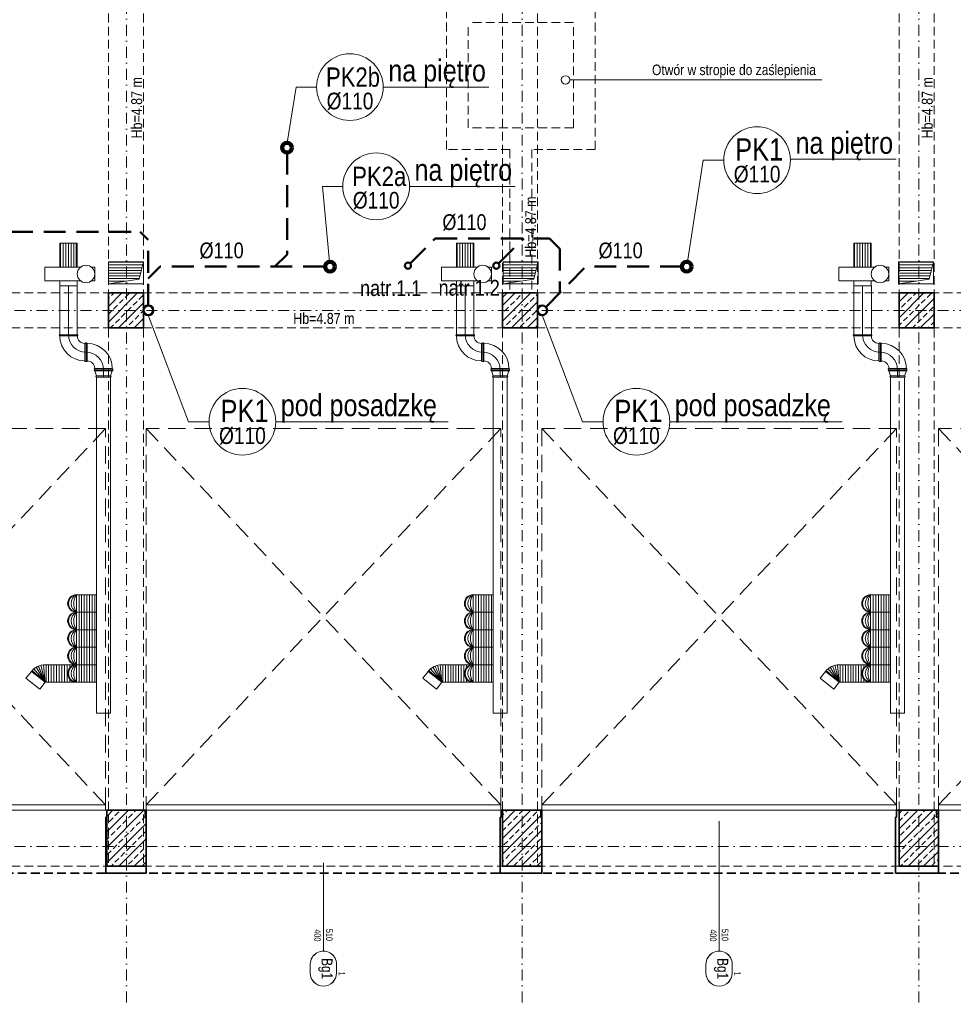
# Model space of a CAD drawing. Header units: millimetres. Extents: x -96593 to 66336, y -23969 to 7139.
# Tile 53 of 256: x -90093 to -89027, y -6846 to -5721. Entities that reach past the tile are written whole.
import ezdxf
from ezdxf.enums import TextEntityAlignment as Align

# ---------------------------------------------------------------- set-up
doc = ezdxf.new("R2010")
doc.units = ezdxf.units.MM
for name, pattern in [('DASHDOT', [1, 0.5, -0.25, 0, -0.25]), ('DASHED', [0.75, 0.5, -0.25]), ('DASHEDX2', [1.5, 1, -0.5])]:
    doc.linetypes.add(name, pattern=pattern)
for name, color, linetype, lineweight in [('BA_KS_ist.', 34, 'Continuous', 50), ('BA_sym', 7, 'Continuous', 18), ('BA_txc', 1, 'Continuous', 18), ('BA_txs', 2, 'Continuous', 18), ('MM_KS_OPISY', 7, 'Continuous', 9), ('mm_punktwstawienia', 1, 'Continuous', 50), ('mm_went_opis', 7, 'Continuous', 15), ('mm_wentylacja_bloki', 7, 'Continuous', 18), ('PG_BRAMY', 1, 'DASHEDX2', 18), ('PG_KONSTRUKCJA', 5, 'Continuous', 35), ('PG_OSIE', 1, 'DASHDOT', 18), ('PG_PODCIĄGI', 1, 'DASHED', 18), ('PG_SZRAF', 1, 'Continuous', 18), ('PG_WENTYLACJA', 1, 'Continuous', 18), ('PG_ŚCIANY_SŁUPY', 4, 'Continuous', 35), ('Wyposażenie', 134, 'Continuous', 18)]:
    doc.layers.add(name, color=color, linetype=linetype, lineweight=lineweight)
doc.layers.add('BA_pom', color=6, linetype='Continuous', lineweight=18, plot=False)
doc.styles.add('BIKTS', font='bikromsw.shx', dxfattribs={"width": 0.85})
doc.styles.get("Standard").update_dxf_attribs({"font": 'arial.ttf'})
pattern_1 = [(180, (-5151.205, 2384.805), (-2e-16, -3.07975), [])]

# ---------------------------------------------------------------- blocks, each defined once
blk = doc.blocks.new('A$C243F7E6F')
at = {"layer": 'PG_SZRAF'}
h = blk.add_hatch(dxfattribs=at)
h.set_pattern_fill('ANSI33', color=256, scale=2)
h.set_pattern_definition([(45, (-6891.598, -2675.306), (-8.980256, 8.980256), []), (45, (-6882.618, -2675.306), (-8.980256, 8.980256), [6.35, -3.175])])
h.paths.add_polyline_path([(0, 0), (40, 0), (40, -40), (0, -40)])
at = {"layer": 'PG_KONSTRUKCJA'}
blk.add_lwpolyline([(0, 0), (40, 0), (40, -40), (0, -40), (0, 0)], dxfattribs=at)
blk = doc.blocks.new('brama')
at = {"layer": 'PG_BRAMY', "color": 253, "linetype": 'Continuous'}
for p, q in [((4191.2, 391.2), (4596.2, 391.2)), ((4191.2, 391.2), (4191.2, 385.2)), ((4191.2, 385.2), (4596.2, 385.2)), ((4596.2, 391.2), (4596.2, 385.2))]:
    blk.add_line(p, q, dxfattribs=at)
at = {"layer": 'PG_BRAMY', "color": 253, "ltscale": 20}
for p, q in [((4191.2, -44.8), (4596.2, 385.2)), ((4191.2, 385.2), (4596.2, -44.8))]:
    blk.add_line(p, q, dxfattribs=at)
blk.add_lwpolyline([(4191.2, 385.2), (4596.2, 385.2), (4596.2, -44.8), (4191.2, -44.8)], close=True, dxfattribs=at)
blk = doc.blocks.new('symdrz')
blk.add_lwpolyline([(-10, -30, -1), (-10, 30), (10, 30, -1), (10, -30)], format="xyb", close=True)
at = {"style": 'BIKTS', "width": 0.8}
blk.add_attdef('SZERDRZ', text='', height=25, dxfattribs=at).set_placement((77.1, 8.8), align=Align.CENTER)
blk.add_attdef('SYMDRZ', text='', height=25, dxfattribs=at).set_placement((0, 0), align=Align.MIDDLE)
blk.add_attdef('WYSDRZ', text='', height=25, dxfattribs=at).set_placement((77.1, -9.5), align=Align.TOP_CENTER)
blk = doc.blocks.new('A$C558C0175')
at = {"layer": 'PG_SZRAF'}
h = blk.add_hatch(dxfattribs=at)
h.set_pattern_fill('ANSI33', color=256, scale=50)
h.set_pattern_definition([(45, (339.872, -19.246), (-8.83883, 8.83883), []), (45, (348.711, -19.246), (-8.83883, 8.83883), [6.25, -3.125])])
h.paths.add_polyline_path([(-45, 64), (0, 64), (0, 0), (-45, 0)])
at = {"layer": 'PG_KONSTRUKCJA'}
blk.add_lwpolyline([(-45, 64), (0, 64), (0, 0), (-45, 0)], close=True, dxfattribs=at)
blk = doc.blocks.new('A$C2E197AD3')
at = {"layer": 'PG_WENTYLACJA'}
h = blk.add_hatch(dxfattribs=at)
h.set_pattern_fill('ANSI31', color=252, scale=0.97, angle=135)
h.set_pattern_definition(pattern_1)
h.paths.add_polyline_path([(1420.8, 1163), (1380.8, 1163), (1380.8, 1138), (1415.8, 1143)])
h = blk.add_hatch(dxfattribs=at)
h.set_pattern_fill('ANSI31', color=252, scale=0.97, angle=135)
h.set_pattern_definition(pattern_1)
h.paths.add_polyline_path([(1871.8, 1163), (1831.8, 1163), (1831.8, 1138), (1866.8, 1143)])
h = blk.add_hatch(dxfattribs=at)
h.set_pattern_fill('ANSI31', color=252, scale=0.97, angle=135)
h.set_pattern_definition(pattern_1)
h.paths.add_polyline_path([(2323.3, 1163), (2283.3, 1163), (2283.3, 1138), (2318.3, 1143)])
at = {"layer": 'BA_sym', "color": 252}
for p, q in [((2078.3, 396.7), (2078.3, 524.1)), ((1626.3, 476.5), (1626.3, 378)), ((1626.3, 476.5), (1626.3, 375.5)), ((2078.3, 476.5), (2078.3, 378)), ((2078.3, 476.5), (2078.3, 375.5))]:
    blk.add_line(p, q, dxfattribs=at)
at = {"layer": 'mm_went_opis', "color": 252}
blk.add_line((2195.7, 1370.7), (1907.7, 1370.7), dxfattribs=at)
blk.add_circle((1902.9, 1370.7), 4.86, dxfattribs=at)
at = {"layer": 'PG_OSIE', "color": 252, "ltscale": 25}
for points in [[(1401.3, 3165.6), (1401.3, 314.7)], [(1853.3, 3165.6), (1853.3, 314.7)], [(2306.3, 3165.6), (2306.3, 314.7)], [(696.2, 1107.5), (2976.4, 1107.5)], [(696.2, 495), (2976.4, 495)]]:
    blk.add_lwpolyline(points, dxfattribs=at)
at = {"layer": 'PG_PODCIĄGI', "color": 252, "ltscale": 20}
for p, q in [((1766.8, 1291.2), (1766.8, 1461.2)), ((1936.8, 1291.2), (1936.8, 1461.2)), ((1911.8, 1436.2), (1791.8, 1436.2)), ((1791.8, 1316.2), (1791.8, 1436.2)), ((1911.8, 1316.2), (1911.8, 1436.2)), ((1911.8, 1316.2), (1791.8, 1316.2)), ((1839.3, 1291.2), (1766.8, 1291.2)), ((1839.3, 1291.2), (1839.3, 1127.2)), ((1936.8, 1291.2), (1864.3, 1291.2)), ((1864.3, 1291.2), (1864.3, 1127.2))]:
    blk.add_line(p, q, dxfattribs=at)
for points in [[(1380.8, 2946.5), (1380.8, 472.5)], [(1420.8, 2946.5), (1420.8, 472.5)], [(1830.8, 2946.5), (1830.8, 472.5)], [(1870.8, 2946.5), (1870.8, 472.5)], [(2283.8, 2946.5), (2283.8, 472.5)], [(2323.8, 2946.5), (2323.8, 472.5)], [(924.8, 1127.5), (2778.8, 1127.5)], [(924.8, 1087.5), (2778.8, 1087.5)], [(924.8, 536.5), (2778.8, 536.5)], [(924.8, 472.5), (2778.8, 472.5)]]:
    blk.add_lwpolyline(points, dxfattribs=at)
at = {"layer": 'PG_WENTYLACJA', "color": 252}
for p, q in [((1415.8, 1143), (1420.8, 1163)), ((1866.8, 1143), (1871.8, 1163)), ((2318.3, 1143), (2323.3, 1163)), ((1380.8, 1138), (1415.8, 1143)), ((1831.8, 1138), (1866.8, 1143)), ((2283.3, 1138), (2318.3, 1143))]:
    blk.add_line(p, q, dxfattribs=at)
for points in [[(1380.8, 1138), (1420.8, 1138), (1420.8, 1163), (1380.8, 1163)], [(1831.8, 1138), (1871.8, 1138), (1871.8, 1163), (1831.8, 1163)], [(2283.3, 1138), (2323.3, 1138), (2323.3, 1163), (2283.3, 1163)]]:
    blk.add_lwpolyline(points, close=True, dxfattribs=at)
at = {"layer": 'PG_ŚCIANY_SŁUPY', "color": 252}
for points in [[(1377.8, 464.5), (1377.8, 528.5), (1378.8, 528.5), (1378.8, 536.5), (1422.8, 536.5), (1422.8, 528.5), (1423.8, 528.5), (1423.8, 464.5), (1377.8, 464.5)], [(1828.3, 464.5), (1828.3, 528.5), (1829.3, 528.5), (1829.3, 536.5), (1874.8, 536.5), (1874.8, 528.5), (1875.8, 528.5), (1875.8, 464.5), (1828.3, 464.5)], [(2279.8, 464.5), (2279.8, 528.5), (2280.8, 528.5), (2280.8, 536.5), (2326.8, 536.5), (2326.8, 528.5), (2328.8, 528.5), (2328.8, 464.5), (2279.8, 464.5)]]:
    blk.add_lwpolyline(points, dxfattribs=at)
at = {"layer": 'PG_ŚCIANY_SŁUPY', "color": 252, "linetype": 'DASHED', "ltscale": 20}
blk.add_lwpolyline([(2727.3, 464.5), (974.3, 464.5)], dxfattribs=at)
at = {"layer": 'Wyposażenie', "color": 252, "lineweight": 15}
for p, q in [((1367.1, 1031.2), (1383.1, 1031.2)), ((1367.1, 647.2), (1367.1, 1031.2)), ((1383.1, 647.2), (1383.1, 1031.2)), ((1820.3, 1031.2), (1836.3, 1031.2)), ((1820.3, 647.2), (1820.3, 1031.2)), ((1836.3, 647.2), (1836.3, 1031.2)), ((2274.2, 1031.2), (2290.2, 1031.2)), ((2274.2, 647.2), (2274.2, 1031.2)), ((2290.2, 647.2), (2290.2, 1031.2)), ((1344.2, 782.7), (1367.1, 782.7)), ((1344.2, 782.7), (1344.2, 682.7)), ((1347.2, 782.7), (1347.2, 682.7)), ((1350.2, 782.7), (1350.2, 682.7)), ((1353.2, 782.7), (1353.2, 682.7)), ((1356.2, 782.7), (1356.2, 682.7)), ((1359.2, 782.7), (1359.2, 682.7)), ((1362.2, 782.7), (1362.2, 682.7)), ((1365.2, 782.7), (1365.2, 682.7)), ((1797.4, 782.7), (1820.3, 782.7)), ((1797.4, 782.7), (1797.4, 682.7)), ((1800.4, 782.7), (1800.4, 682.7)), ((1803.4, 782.7), (1803.4, 682.7)), ((1806.4, 782.7), (1806.4, 682.7)), ((1809.4, 782.7), (1809.4, 682.7)), ((1812.4, 782.7), (1812.4, 682.7)), ((1815.4, 782.7), (1815.4, 682.7)), ((1818.4, 782.7), (1818.4, 682.7)), ((2251.3, 782.7), (2274.2, 782.7)), ((2251.3, 782.7), (2251.3, 682.7)), ((2254.3, 782.7), (2254.3, 682.7)), ((2257.3, 782.7), (2257.3, 682.7)), ((2260.3, 782.7), (2260.3, 682.7)), ((2263.3, 782.7), (2263.3, 682.7)), ((2266.3, 782.7), (2266.3, 682.7)), ((2269.3, 782.7), (2269.3, 682.7)), ((2272.3, 782.7), (2272.3, 682.7)), ((1344.2, 762.7), (1367.1, 762.7)), ((1797.4, 762.7), (1820.3, 762.7)), ((2251.3, 762.7), (2274.2, 762.7)), ((1344.2, 742.7), (1367.1, 742.7)), ((1797.4, 742.7), (1820.3, 742.7)), ((2251.3, 742.7), (2274.2, 742.7)), ((1344.2, 722.7), (1367.1, 722.7)), ((1797.4, 722.7), (1820.3, 722.7)), ((2251.3, 722.7), (2274.2, 722.7)), ((1295.7, 698), (1308.5, 682.7)), ((1298.1, 699.7), (1308.5, 682.7)), ((1300.8, 701.1), (1308.5, 682.7)), ((1303.6, 702.1), (1308.5, 682.7)), ((1306.5, 702.6), (1308.5, 682.7)), ((1344.2, 702.7), (1308.5, 702.7)), ((1309.5, 702.7), (1309.5, 682.7)), ((1312.5, 702.7), (1312.5, 682.7)), ((1315.5, 702.7), (1315.5, 682.7)), ((1318.5, 702.7), (1318.5, 682.7)), ((1321.5, 702.7), (1321.5, 682.7)), ((1324.5, 702.7), (1324.5, 682.7)), ((1327.5, 702.7), (1327.5, 682.7)), ((1330.5, 702.7), (1330.5, 682.7)), ((1330.5, 702.7), (1330.5, 682.7)), ((1333.5, 702.7), (1333.5, 682.7)), ((1336.5, 702.7), (1336.5, 699.1)), ((1339.5, 702.7), (1339.5, 701.5)), ((1344.2, 702.7), (1367.1, 702.7)), ((1748.8, 698), (1761.7, 682.7)), ((1751.2, 699.7), (1761.7, 682.7)), ((1753.9, 701.1), (1761.7, 682.7)), ((1756.7, 702.1), (1761.7, 682.7)), ((1759.7, 702.6), (1761.7, 682.7)), ((1797.4, 702.7), (1761.7, 702.7)), ((1762.7, 702.7), (1762.7, 682.7)), ((1765.7, 702.7), (1765.7, 682.7)), ((1768.7, 702.7), (1768.7, 682.7)), ((1771.7, 702.7), (1771.7, 682.7)), ((1774.7, 702.7), (1774.7, 682.7)), ((1777.7, 702.7), (1777.7, 682.7)), ((1780.7, 702.7), (1780.7, 682.7)), ((1783.7, 702.7), (1783.7, 682.7)), ((1783.7, 702.7), (1783.7, 682.7)), ((1786.7, 702.7), (1786.7, 682.7)), ((1789.7, 702.7), (1789.7, 699.1)), ((1792.7, 702.7), (1792.7, 701.5)), ((1797.4, 702.7), (1820.3, 702.7)), ((2202.7, 698), (2215.6, 682.7)), ((2205.1, 699.7), (2215.6, 682.7)), ((2207.8, 701.1), (2215.6, 682.7)), ((2210.6, 702.1), (2215.6, 682.7)), ((2213.6, 702.6), (2215.6, 682.7)), ((2251.3, 702.7), (2215.6, 702.7)), ((2216.6, 702.7), (2216.6, 682.7)), ((2219.6, 702.7), (2219.6, 682.7)), ((2222.6, 702.7), (2222.6, 682.7)), ((2225.6, 702.7), (2225.6, 682.7)), ((2228.6, 702.7), (2228.6, 682.7)), ((2231.6, 702.7), (2231.6, 682.7)), ((2234.6, 702.7), (2234.6, 682.7)), ((2237.6, 702.7), (2237.6, 682.7)), ((2237.6, 702.7), (2237.6, 682.7)), ((2240.6, 702.7), (2240.6, 682.7)), ((2243.6, 702.7), (2243.6, 699.1)), ((2246.6, 702.7), (2246.6, 701.5)), ((2251.3, 702.7), (2274.2, 702.7)), ((1286.6, 687.2), (1292.8, 695.1)), ((1302.4, 674.8), (1286.6, 687.2)), ((1308.5, 682.7), (1292.8, 695.1)), ((1293.5, 695.9), (1308.5, 682.7)), ((1336.5, 686.3), (1336.5, 682.7)), ((1739.8, 687.2), (1745.9, 695.1)), ((1755.5, 674.8), (1739.8, 687.2)), ((1761.7, 682.7), (1745.9, 695.1)), ((1746.6, 695.9), (1761.7, 682.7)), ((1789.7, 686.3), (1789.7, 682.7)), ((2193.7, 687.2), (2199.9, 695.1)), ((2209.4, 674.8), (2193.7, 687.2)), ((2215.6, 682.7), (2199.9, 695.1)), ((2200.6, 695.9), (2215.6, 682.7)), ((2243.6, 686.3), (2243.6, 682.7)), ((1308.5, 682.7), (1302.4, 674.8)), ((1344.2, 682.7), (1308.5, 682.7)), ((1339.5, 683.9), (1339.5, 682.7)), ((1344.2, 682.7), (1367.1, 682.7)), ((1761.7, 682.7), (1755.5, 674.8)), ((1797.4, 682.7), (1761.7, 682.7)), ((1792.7, 683.9), (1792.7, 682.7)), ((1797.4, 682.7), (1820.3, 682.7)), ((2215.6, 682.7), (2209.4, 674.8)), ((2251.3, 682.7), (2215.6, 682.7)), ((2246.6, 683.9), (2246.6, 682.7)), ((2251.3, 682.7), (2274.2, 682.7)), ((1367.1, 647.2), (1383.1, 647.2)), ((1820.3, 647.2), (1836.3, 647.2)), ((2274.2, 647.2), (2290.2, 647.2))]:
    blk.add_line(p, q, dxfattribs=at)
for centre, radius, start, end in [((1344.2, 772.7), 10, 90, 270), ((1345.3, 772.7), 10.1, 96.0256, 263.9744), ((1349.6, 772.7), 11.3, 118.0725, 241.9275), ((1359.4, 772.7), 18.2, 146.6015, 213.3985), ((1797.4, 772.7), 10, 90, 270), ((1798.4, 772.7), 10.1, 96.0256, 263.9744), ((1802.7, 772.7), 11.3, 118.0725, 241.9275), ((1812.5, 772.7), 18.2, 146.6015, 213.3985), ((2251.3, 772.7), 10, 90, 270), ((2252.3, 772.7), 10.1, 96.0256, 263.9744), ((2256.6, 772.7), 11.3, 118.0725, 241.9275), ((2266.5, 772.7), 18.2, 146.6015, 213.3985), ((1344.2, 752.7), 10, 90, 270), ((1345.3, 752.7), 10.1, 96.0256, 263.9744), ((1349.6, 752.7), 11.3, 118.0725, 241.9275), ((1359.4, 752.7), 18.2, 146.6015, 213.3985), ((1797.4, 752.7), 10, 90, 270), ((1798.4, 752.7), 10.1, 96.0256, 263.9744), ((1802.7, 752.7), 11.3, 118.0725, 241.9275), ((1812.5, 752.7), 18.2, 146.6015, 213.3985), ((2251.3, 752.7), 10, 90, 270), ((2252.3, 752.7), 10.1, 96.0256, 263.9744), ((2256.6, 752.7), 11.3, 118.0725, 241.9275), ((2266.5, 752.7), 18.2, 146.6015, 213.3985), ((1344.2, 732.7), 10, 90, 270), ((1345.3, 732.7), 10.1, 96.0256, 263.9744), ((1349.6, 732.7), 11.3, 118.0725, 241.9275), ((1359.4, 732.7), 18.2, 146.6015, 213.3985), ((1797.4, 732.7), 10, 90, 270), ((1798.4, 732.7), 10.1, 96.0256, 263.9744), ((1802.7, 732.7), 11.3, 118.0725, 241.9275), ((1812.5, 732.7), 18.2, 146.6015, 213.3985), ((2251.3, 732.7), 10, 90, 270), ((2252.3, 732.7), 10.1, 96.0256, 263.9744), ((2256.6, 732.7), 11.3, 118.0725, 241.9275), ((2266.5, 732.7), 18.2, 146.6015, 213.3985), ((1344.2, 712.7), 10, 90, 270), ((1345.3, 712.7), 10.1, 96.0256, 263.9744), ((1349.6, 712.7), 11.3, 118.0725, 241.9275), ((1359.4, 712.7), 18.2, 146.6015, 213.3985), ((1797.4, 712.7), 10, 90, 270), ((1798.4, 712.7), 10.1, 96.0256, 263.9744), ((1802.7, 712.7), 11.3, 118.0725, 241.9275), ((1812.5, 712.7), 18.2, 146.6015, 213.3985), ((2251.3, 712.7), 10, 90, 270), ((2252.3, 712.7), 10.1, 96.0256, 263.9744), ((2256.6, 712.7), 11.3, 118.0725, 241.9275), ((2266.5, 712.7), 18.2, 146.6015, 213.3985), ((1308.5, 682.7), 20, 90, 141.8389), ((1344.2, 692.7), 10, 90, 270), ((1345.3, 692.7), 10.1, 96.0256, 263.9744), ((1349.6, 692.7), 11.3, 118.0725, 241.9275), ((1359.4, 692.7), 18.2, 146.6015, 213.3985), ((1761.7, 682.7), 20, 90, 141.8389), ((1797.4, 692.7), 10, 90, 270), ((1798.4, 692.7), 10.1, 96.0256, 263.9744), ((1802.7, 692.7), 11.3, 118.0725, 241.9275), ((1812.5, 692.7), 18.2, 146.6015, 213.3985), ((2215.6, 682.7), 20, 90, 141.8389), ((2251.3, 692.7), 10, 90, 270), ((2252.3, 692.7), 10.1, 96.0256, 263.9744), ((2256.6, 692.7), 11.3, 118.0725, 241.9275), ((2266.5, 692.7), 18.2, 146.6015, 213.3985)]:
    blk.add_arc(centre, radius, start, end, dxfattribs=at)
at = {"layer": 'BA_sym', "color": 252}
ref = blk.add_blockref('symdrz', (1626.3, 355.5), dxfattribs=dict(at, xscale=-0.5000000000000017, yscale=0.5000000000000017, zscale=0.5000000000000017, rotation=89.99999527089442))
ref.add_attrib('Symdrz', 'Bg1', dxfattribs={"height": 12.5, "rotation": 270, "style": 'BIKTS', "width": 0.8}).set_placement((1630.5, 355.5), align=Align.MIDDLE_CENTER)
ref.add_attrib('Szerdrz', '400', dxfattribs={"layer": 'BA_txc', "color": 7, "height": 7.5, "rotation": 270, "style": 'BIKTS', "width": 0.8}).set_placement((1619.6, 393.4), align=Align.MIDDLE_CENTER)
ref.add_attrib('Wysdrz', '510', dxfattribs={"layer": 'BA_txc', "color": 7, "height": 7.5, "rotation": 270, "style": 'BIKTS', "width": 0.8}).set_placement((1633.1, 394), align=Align.MIDDLE_CENTER)
ref.add_attrib('Sztuk', '1', (1643.6, 352), dxfattribs={"layer": 'BA_pom', "height": 7.5, "rotation": 270, "style": 'BIKTS', "width": 0.8})
ref = blk.add_blockref('symdrz', (2078.3, 355.5), dxfattribs=dict(at, xscale=-0.5000000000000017, yscale=0.5000000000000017, zscale=0.5000000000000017, rotation=89.99999527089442))
ref.add_attrib('Symdrz', 'Bg1', dxfattribs={"height": 12.5, "rotation": 270, "style": 'BIKTS', "width": 0.8}).set_placement((2082.5, 355.5), align=Align.MIDDLE_CENTER)
ref.add_attrib('Szerdrz', '400', dxfattribs={"layer": 'BA_txc', "color": 7, "height": 7.5, "rotation": 270, "style": 'BIKTS', "width": 0.8}).set_placement((2071.6, 393.4), align=Align.MIDDLE_CENTER)
ref.add_attrib('Wysdrz', '510', dxfattribs={"layer": 'BA_txc', "color": 7, "height": 7.5, "rotation": 270, "style": 'BIKTS', "width": 0.8}).set_placement((2085.1, 394), align=Align.MIDDLE_CENTER)
ref.add_attrib('Sztuk', '1', (2095.6, 352), dxfattribs={"layer": 'BA_pom', "height": 7.5, "rotation": 270, "style": 'BIKTS', "width": 0.8})
at = {"layer": 'PG_KONSTRUKCJA', "color": 252}
for name, p in [('A$C243F7E6F', (1380.8, 1127.5)), ('A$C243F7E6F', (1830.8, 1127.5)), ('A$C243F7E6F', (2283.8, 1127.5)), ('A$C558C0175', (1423.8, 472.5)), ('A$C558C0175', (1875.8, 472.5)), ('A$C558C0175', (2328.8, 472.5))]:
    blk.add_blockref(name, p, dxfattribs=at)
at = {"layer": 'PG_KONSTRUKCJA', "color": 252, "xscale": -1, "rotation": 180}
for p in [(-3218.6, 927.7), (-2767.3, 927.7), (-2315.3, 927.7), (-1862.3, 927.7)]:
    blk.add_blockref('brama', p, dxfattribs=at)
at = {"layer": 'BA_txs', "color": 252, "style": 'BIKTS', "width": 0.85}
for p in [(1419.3, 1304), (2322.3, 1304), (1869.3, 1167.7)]:
    blk.add_text('Hb=4.87 m', height=12.5, rotation=90, dxfattribs=at).set_placement(p)
blk.add_text('Hb=4.87 m', height=12.5, dxfattribs=at).set_placement((1591.9, 1092.1))
at = {"layer": 'mm_went_opis', "color": 252, "insert": (2095.3, 1388.3), "char_height": 12, "width": 240.068, "attachment_point": 2}
blk.add_mtext('{\\fArial Narrow|b0|i0|c238|p34;Otwór w stropie do zaślepienia }', dxfattribs=at)
blk = doc.blocks.new('went odciąg')
at = {"layer": 'mm_wentylacja_bloki'}
for p, q in [((3341.3, -129.5), (3325.8, -129.5)), ((3325.8, -129.5), (3325.8, -133.1)), ((3341.3, -133.1), (3341.3, -129.5)), ((3325.8, -145.8), (3325.8, -186.5)), ((3341.3, -186.5), (3341.3, -145.8)), ((3325.8, -149.5), (3298.3, -149.5)), ((3298.3, -169.5), (3298.3, -149.5)), ((3298.3, -150.5), (3325.8, -150.5)), ((3298.3, -153.5), (3325.8, -153.5)), ((3298.3, -156.5), (3325.8, -156.5)), ((3341.3, -149.5), (3347.3, -149.5)), ((3347.3, -149.5), (3347.3, -169.5)), ((3298.3, -159.5), (3325.8, -159.5)), ((3298.3, -162.5), (3325.8, -162.5)), ((3298.3, -165.5), (3325.8, -165.5)), ((3298.3, -168.5), (3325.8, -168.5)), ((3325.8, -169.5), (3298.3, -169.5)), ((3347.3, -169.5), (3341.3, -169.5)), ((3341.3, -186.5), (3325.8, -186.5))]:
    blk.add_line(p, q, dxfattribs=at)
blk.add_circle((3333.6, -139.5), 10, dxfattribs=at)
blk = doc.blocks.new('przyłącze spalin')
at = {"layer": 'mm_wentylacja_bloki'}
for p, q in [((6939.5, -1249.4), (6939.5, -1305.1)), ((6971.5, -1352.2), (6969.5, -1346.5)), ((6979.5, -1345.1), (6979.5, -1353.6)), ((6989.5, -1346.5), (6987.5, -1352.2))]:
    blk.add_line(p, q, dxfattribs=at)
blk.add_lwpolyline([(6929.5, -1249.4), (6949.5, -1249.4), (6949.5, -1305.1), (6929.5, -1305.1)], close=True, dxfattribs=at)
for points in [[(6949.5, -1305.1), (6929.5, -1305.1, 1), (6929.5, -1306.5), (6949.5, -1306.5, 1)], [(6959.5, -1315.1), (6959.5, -1335.1, -1), (6958.1, -1335.1), (6958.1, -1315.1, -1)], [(6959.5, -1335.1), (6959.5, -1315.1, -1), (6960.9, -1315.1), (6960.9, -1335.1, -1)], [(6969.5, -1345.1), (6989.5, -1345.1, 1), (6989.5, -1343.7), (6969.5, -1343.7, 1)], [(6989.5, -1345.1), (6969.5, -1345.1, 1), (6969.5, -1346.5), (6989.5, -1346.5, 1)], [(6971.5, -1353.6), (6987.5, -1353.6, 1), (6987.5, -1352.2), (6971.5, -1352.2, 1)]]:
    blk.add_lwpolyline(points, format="xyb", close=True, dxfattribs=at)
for centre, radius, start, end in [((6958.1, -1306.5), 28.6, 180, 270), ((6959.5, -1305.1), 20, 180, 270), ((6958.1, -1306.5), 8.6, 180, 270), ((6960.9, -1343.7), 28.6, 0, 90), ((6959.5, -1345.1), 20, 0, 90), ((6960.9, -1343.7), 8.6, 0, 90)]:
    blk.add_arc(centre, radius, start, end, dxfattribs=at)
for p in [(6939.5, -1305.1), (6939.5, -1305.1), (6959.5, -1325.1), (6959.5, -1325.1)]:
    blk.add_point(p, dxfattribs=at)

msp = doc.modelspace()

# ---------------------------------------------------------------- linework, layer by layer
at = {"layer": 'BA_KS_ist.', "linetype": 'DASHED', "ltscale": 50}
for p, q in [((-89787.6, -5872.8), (-89787.6, -5989.2)), ((-90478.1, -5963.5), (-89955.2, -5963.5)), ((-89946.1, -5972.6), (-89955.2, -5963.5)), ((-89946.1, -6047.7), (-89946.1, -5972.6)), ((-89647.1, -5999.8), (-89618.3, -5971)), ((-89618.3, -5971), (-89487.9, -5971)), ((-89546.1, -5999.8), (-89517.3, -5971)), ((-89487.9, -5971), (-89476.1, -5982.8)), ((-89476.1, -5982.8), (-89476.1, -6033.3)), ((-89787.6, -5989.2), (-89801.6, -6003.2)), ((-89932.6, -6003.2), (-89946.1, -6016.7)), ((-89744.1, -6003.2), (-89932.6, -6003.2)), ((-89492.2, -6049.4), (-89446.1, -6003.2)), ((-89336.6, -6003.2), (-89446.1, -6003.2))]:
    msp.add_line(p, q, dxfattribs=at)
at = {"layer": 'BA_KS_ist.', "color": 51, "linetype": 'Continuous', "lineweight": 140, "ltscale": 25, "true_color": 0xf7f281}
for centre in [(-89787.6, -5867.3), (-89738.6, -6003.2), (-89331.1, -6003.2)]:
    msp.add_circle(centre, 5.5, dxfattribs=at)
at = {"layer": 'BA_KS_ist.', "linetype": 'Continuous', "ltscale": 25}
for centre, radius in [((-89649.6, -6002.2), 3.5), ((-89548.6, -6002.2), 3.5), ((-89946.1, -6053.2), 5.5), ((-89496.1, -6053.2), 5.5)]:
    msp.add_circle(centre, radius, dxfattribs=at)
at = {"layer": 'BA_sym', "color": 252}
for p, q in [((-89294.1, -6764.1), (-89294.1, -6636.6)), ((-89746.1, -6684.2), (-89746.1, -6782.7)), ((-89746.1, -6684.2), (-89746.1, -6785.3)), ((-89294.1, -6684.2), (-89294.1, -6782.7)), ((-89294.1, -6684.2), (-89294.1, -6785.3))]:
    msp.add_line(p, q, dxfattribs=at)
at = {"layer": 'MM_KS_OPISY'}
for p, q in [((-89777.3, -5798.1), (-89787.6, -5861.8)), ((-89753.9, -5798.1), (-89777.3, -5798.1)), ((-89677.7, -5798.1), (-89557, -5798.1)), ((-89312.2, -5881.6), (-89330.2, -5997.8)), ((-89288.8, -5881.6), (-89312.2, -5881.6)), ((-89212.6, -5880.6), (-89091.9, -5880.6)), ((-89723.9, -5911.5), (-89747.3, -5911.5)), ((-89747.3, -5911.5), (-89739.1, -5997.8)), ((-89647.7, -5911.5), (-89527, -5911.5)), ((-89900.1, -6180.4), (-89946.1, -6058.7)), ((-89450.1, -6180.4), (-89496.1, -6058.7)), ((-89876.7, -6180.4), (-89900.1, -6180.4)), ((-89800.5, -6180.4), (-89603.6, -6180.4)), ((-89426.7, -6180.4), (-89450.1, -6180.4)), ((-89350.5, -6180.4), (-89153.6, -6180.4))]:
    msp.add_line(p, q, dxfattribs=at)
for centre in [(-89715.8, -5798.1), (-89250.7, -5881.6), (-89685.8, -5911.5), (-89838.6, -6180.4), (-89388.6, -6180.4)]:
    msp.add_circle(centre, 38.1, dxfattribs=at)
at = {"layer": 'mm_wentylacja_bloki'}
for p, q in [((-90005.3, -6129.5), (-89989.3, -6129.5)), ((-90005.3, -6513.5), (-90005.3, -6129.5)), ((-89989.3, -6513.5), (-89989.3, -6129.5)), ((-89552.2, -6129.5), (-89536.2, -6129.5)), ((-89552.2, -6513.5), (-89552.2, -6129.5)), ((-89536.2, -6513.5), (-89536.2, -6129.5)), ((-89098.2, -6129.5), (-89082.2, -6129.5)), ((-89098.2, -6513.5), (-89098.2, -6129.5)), ((-89082.2, -6513.5), (-89082.2, -6129.5)), ((-90028.2, -6378), (-90005.3, -6378)), ((-90028.2, -6378), (-90028.2, -6478)), ((-90025.2, -6378), (-90025.2, -6478)), ((-90022.2, -6378), (-90022.2, -6478)), ((-90019.2, -6378), (-90019.2, -6478)), ((-90016.2, -6378), (-90016.2, -6478)), ((-90013.2, -6378), (-90013.2, -6478)), ((-90010.2, -6378), (-90010.2, -6478)), ((-90007.2, -6378), (-90007.2, -6478)), ((-89575, -6378), (-89552.2, -6378)), ((-89575, -6378), (-89575, -6478)), ((-89572, -6378), (-89572, -6478)), ((-89569, -6378), (-89569, -6478)), ((-89566, -6378), (-89566, -6478)), ((-89563, -6378), (-89563, -6478)), ((-89560, -6378), (-89560, -6478)), ((-89557, -6378), (-89557, -6478)), ((-89554, -6378), (-89554, -6478)), ((-89121.1, -6378), (-89098.2, -6378)), ((-89121.1, -6378), (-89121.1, -6478)), ((-89118.1, -6378), (-89118.1, -6478)), ((-89115.1, -6378), (-89115.1, -6478)), ((-89112.1, -6378), (-89112.1, -6478)), ((-89109.1, -6378), (-89109.1, -6478)), ((-89106.1, -6378), (-89106.1, -6478)), ((-89103.1, -6378), (-89103.1, -6478)), ((-89100.1, -6378), (-89100.1, -6478)), ((-90028.2, -6398), (-90005.3, -6398)), ((-89575, -6398), (-89552.2, -6398)), ((-89121.1, -6398), (-89098.2, -6398)), ((-90028.2, -6418), (-90005.3, -6418)), ((-89575, -6418), (-89552.2, -6418)), ((-89121.1, -6418), (-89098.2, -6418)), ((-90028.2, -6438), (-90005.3, -6438)), ((-89575, -6438), (-89552.2, -6438)), ((-89121.1, -6438), (-89098.2, -6438)), ((-90085.8, -6473.5), (-90079.6, -6465.7)), ((-90063.9, -6478), (-90079.6, -6465.7)), ((-90078.9, -6464.9), (-90063.9, -6478)), ((-90076.8, -6462.8), (-90063.9, -6478)), ((-90074.3, -6461), (-90063.9, -6478)), ((-90071.7, -6459.6), (-90063.9, -6478)), ((-90068.8, -6458.7), (-90063.9, -6478)), ((-90065.9, -6458.1), (-90063.9, -6478)), ((-90028.2, -6458), (-90063.9, -6458)), ((-90062.9, -6458), (-90062.9, -6478)), ((-90059.9, -6458), (-90059.9, -6478)), ((-90056.9, -6458), (-90056.9, -6478)), ((-90053.9, -6458), (-90053.9, -6478)), ((-90050.9, -6458), (-90050.9, -6478)), ((-90047.9, -6458), (-90047.9, -6478)), ((-90044.9, -6458), (-90044.9, -6478)), ((-90041.9, -6458), (-90041.9, -6478)), ((-90041.9, -6458), (-90041.9, -6478)), ((-90038.9, -6458), (-90038.9, -6478)), ((-90035.9, -6458), (-90035.9, -6461.7)), ((-90032.9, -6458), (-90032.9, -6459.2)), ((-90028.2, -6458), (-90005.3, -6458)), ((-89632.6, -6473.5), (-89626.5, -6465.7)), ((-89610.7, -6478), (-89626.5, -6465.7)), ((-89625.8, -6464.9), (-89610.7, -6478)), ((-89623.6, -6462.8), (-89610.7, -6478)), ((-89621.2, -6461), (-89610.7, -6478)), ((-89618.5, -6459.6), (-89610.7, -6478)), ((-89615.7, -6458.7), (-89610.7, -6478)), ((-89612.7, -6458.1), (-89610.7, -6478)), ((-89575, -6458), (-89610.7, -6458)), ((-89609.7, -6458), (-89609.7, -6478)), ((-89606.7, -6458), (-89606.7, -6478)), ((-89603.7, -6458), (-89603.7, -6478)), ((-89600.7, -6458), (-89600.7, -6478)), ((-89597.7, -6458), (-89597.7, -6478)), ((-89594.7, -6458), (-89594.7, -6478)), ((-89591.7, -6458), (-89591.7, -6478)), ((-89588.7, -6458), (-89588.7, -6478)), ((-89588.7, -6458), (-89588.7, -6478)), ((-89585.7, -6458), (-89585.7, -6478)), ((-89582.7, -6458), (-89582.7, -6461.7)), ((-89579.7, -6458), (-89579.7, -6459.2)), ((-89575, -6458), (-89552.2, -6458)), ((-89178.7, -6473.5), (-89172.5, -6465.7)), ((-89156.8, -6478), (-89172.5, -6465.7)), ((-89171.9, -6464.9), (-89156.8, -6478)), ((-89169.7, -6462.8), (-89156.8, -6478)), ((-89167.3, -6461), (-89156.8, -6478)), ((-89164.6, -6459.6), (-89156.8, -6478)), ((-89161.8, -6458.7), (-89156.8, -6478)), ((-89158.8, -6458.1), (-89156.8, -6478)), ((-89121.1, -6458), (-89156.8, -6458)), ((-89155.8, -6458), (-89155.8, -6478)), ((-89152.8, -6458), (-89152.8, -6478)), ((-89149.8, -6458), (-89149.8, -6478)), ((-89146.8, -6458), (-89146.8, -6478)), ((-89143.8, -6458), (-89143.8, -6478)), ((-89140.8, -6458), (-89140.8, -6478)), ((-89137.8, -6458), (-89137.8, -6478)), ((-89134.8, -6458), (-89134.8, -6478)), ((-89134.8, -6458), (-89134.8, -6478)), ((-89131.8, -6458), (-89131.8, -6478)), ((-89128.8, -6458), (-89128.8, -6461.7)), ((-89125.8, -6458), (-89125.8, -6459.2)), ((-89121.1, -6458), (-89098.2, -6458)), ((-90070, -6485.9), (-90085.8, -6473.5)), ((-90063.9, -6478), (-90070, -6485.9)), ((-90028.2, -6478), (-90063.9, -6478)), ((-90035.9, -6474.4), (-90035.9, -6478)), ((-90032.9, -6476.9), (-90032.9, -6478)), ((-90028.2, -6478), (-90005.3, -6478)), ((-89616.9, -6485.9), (-89632.6, -6473.5)), ((-89610.7, -6478), (-89616.9, -6485.9)), ((-89575, -6478), (-89610.7, -6478)), ((-89582.7, -6474.4), (-89582.7, -6478)), ((-89579.7, -6476.9), (-89579.7, -6478)), ((-89575, -6478), (-89552.2, -6478)), ((-89163, -6485.9), (-89178.7, -6473.5)), ((-89156.8, -6478), (-89163, -6485.9)), ((-89121.1, -6478), (-89156.8, -6478)), ((-89128.8, -6474.4), (-89128.8, -6478)), ((-89125.8, -6476.9), (-89125.8, -6478)), ((-89121.1, -6478), (-89098.2, -6478)), ((-90005.3, -6513.5), (-89989.3, -6513.5)), ((-89552.2, -6513.5), (-89536.2, -6513.5)), ((-89098.2, -6513.5), (-89082.2, -6513.5))]:
    msp.add_line(p, q, dxfattribs=at)
for centre, radius, start, end in [((-90028.2, -6388), 10, 90, 270), ((-90027.1, -6388), 10.1, 96.0256, 263.9744), ((-90022.8, -6388), 11.3, 118.0725, 241.9275), ((-90013, -6388), 18.2, 146.6015, 213.3985), ((-89575, -6388), 10, 90, 270), ((-89574, -6388), 10.1, 96.0256, 263.9744), ((-89569.7, -6388), 11.3, 118.0725, 241.9275), ((-89559.9, -6388), 18.2, 146.6015, 213.3985), ((-89121.1, -6388), 10, 90, 270), ((-89120.1, -6388), 10.1, 96.0256, 263.9744), ((-89115.8, -6388), 11.3, 118.0725, 241.9275), ((-89105.9, -6388), 18.2, 146.6015, 213.3985), ((-90028.2, -6408), 10, 90, 270), ((-90027.1, -6408), 10.1, 96.0256, 263.9744), ((-90022.8, -6408), 11.3, 118.0725, 241.9275), ((-90013, -6408), 18.2, 146.6015, 213.3985), ((-89575, -6408), 10, 90, 270), ((-89574, -6408), 10.1, 96.0256, 263.9744), ((-89569.7, -6408), 11.3, 118.0725, 241.9275), ((-89559.9, -6408), 18.2, 146.6015, 213.3985), ((-89121.1, -6408), 10, 90, 270), ((-89120.1, -6408), 10.1, 96.0256, 263.9744), ((-89115.8, -6408), 11.3, 118.0725, 241.9275), ((-89105.9, -6408), 18.2, 146.6015, 213.3985), ((-90028.2, -6428), 10, 90, 270), ((-90027.1, -6428), 10.1, 96.0256, 263.9744), ((-90022.8, -6428), 11.3, 118.0725, 241.9275), ((-90013, -6428), 18.2, 146.6015, 213.3985), ((-89575, -6428), 10, 90, 270), ((-89574, -6428), 10.1, 96.0256, 263.9744), ((-89569.7, -6428), 11.3, 118.0725, 241.9275), ((-89559.9, -6428), 18.2, 146.6015, 213.3985), ((-89121.1, -6428), 10, 90, 270), ((-89120.1, -6428), 10.1, 96.0256, 263.9744), ((-89115.8, -6428), 11.3, 118.0725, 241.9275), ((-89105.9, -6428), 18.2, 146.6015, 213.3985), ((-90028.2, -6448), 10, 90, 270), ((-90027.1, -6448), 10.1, 96.0256, 263.9744), ((-90022.8, -6448), 11.3, 118.0725, 241.9275), ((-90013, -6448), 18.2, 146.6015, 213.3985), ((-89575, -6448), 10, 90, 270), ((-89574, -6448), 10.1, 96.0256, 263.9744), ((-89569.7, -6448), 11.3, 118.0725, 241.9275), ((-89559.9, -6448), 18.2, 146.6015, 213.3985), ((-89121.1, -6448), 10, 90, 270), ((-89120.1, -6448), 10.1, 96.0256, 263.9744), ((-89115.8, -6448), 11.3, 118.0725, 241.9275), ((-89105.9, -6448), 18.2, 146.6015, 213.3985), ((-90063.9, -6478), 20, 90, 141.8389), ((-90028.2, -6468), 10, 90, 270), ((-90027.1, -6468), 10.1, 96.0256, 263.9744), ((-90022.8, -6468), 11.3, 118.0725, 241.9275), ((-90013, -6468), 18.2, 146.6015, 213.3985), ((-89610.7, -6478), 20, 90, 141.8389), ((-89575, -6468), 10, 90, 270), ((-89574, -6468), 10.1, 96.0256, 263.9744), ((-89569.7, -6468), 11.3, 118.0725, 241.9275), ((-89559.9, -6468), 18.2, 146.6015, 213.3985), ((-89156.8, -6478), 20, 90, 141.8389), ((-89121.1, -6468), 10, 90, 270), ((-89120.1, -6468), 10.1, 96.0256, 263.9744), ((-89115.8, -6468), 11.3, 118.0725, 241.9275), ((-89105.9, -6468), 18.2, 146.6015, 213.3985)]:
    msp.add_arc(centre, radius, start, end, dxfattribs=at)

# ---------------------------------------------------------------- block references
at = {"layer": 'BA_sym', "color": 252}
ref = msp.add_blockref('symdrz', (-89746.1, -6805.3), dxfattribs=dict(at, xscale=-0.5000000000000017, yscale=0.5000000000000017, zscale=0.5000000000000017, rotation=89.99999527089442))
ref.add_attrib('Symdrz', 'Bg1', dxfattribs={"height": 12.5, "rotation": 270, "style": 'BIKTS', "width": 0.8}).set_placement((-89741.9, -6805.3), align=Align.MIDDLE_CENTER)
ref.add_attrib('Szerdrz', '400', dxfattribs={"layer": 'BA_txc', "color": 7, "height": 7.5, "rotation": 270, "style": 'BIKTS', "width": 0.8}).set_placement((-89752.8, -6767.3), align=Align.MIDDLE_CENTER)
ref.add_attrib('Wysdrz', '510', dxfattribs={"layer": 'BA_txc', "color": 7, "height": 7.5, "rotation": 270, "style": 'BIKTS', "width": 0.8}).set_placement((-89739.3, -6766.8), align=Align.MIDDLE_CENTER)
ref.add_attrib('Sztuk', '1', (-89728.8, -6808.7), dxfattribs={"layer": 'BA_pom', "height": 7.5, "rotation": 270, "style": 'BIKTS', "width": 0.8})
ref = msp.add_blockref('symdrz', (-89294.1, -6805.3), dxfattribs=dict(at, xscale=-0.5000000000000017, yscale=0.5000000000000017, zscale=0.5000000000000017, rotation=89.99999527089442))
ref.add_attrib('Symdrz', 'Bg1', dxfattribs={"height": 12.5, "rotation": 270, "style": 'BIKTS', "width": 0.8}).set_placement((-89289.9, -6805.3), align=Align.MIDDLE_CENTER)
ref.add_attrib('Szerdrz', '400', dxfattribs={"layer": 'BA_txc', "color": 7, "height": 7.5, "rotation": 270, "style": 'BIKTS', "width": 0.8}).set_placement((-89300.8, -6767.3), align=Align.MIDDLE_CENTER)
ref.add_attrib('Wysdrz', '510', dxfattribs={"layer": 'BA_txc', "color": 7, "height": 7.5, "rotation": 270, "style": 'BIKTS', "width": 0.8}).set_placement((-89287.3, -6766.8), align=Align.MIDDLE_CENTER)
ref.add_attrib('Sztuk', '1', (-89276.8, -6808.7), dxfattribs={"layer": 'BA_pom', "height": 7.5, "rotation": 270, "style": 'BIKTS', "width": 0.8})
at = {"layer": 'mm_punktwstawienia', "lineweight": 60}
msp.add_blockref('A$C2E197AD3', (-91372.4, -7160.7), dxfattribs=at)
at = {"layer": 'mm_wentylacja_bloki', "rotation": 270}
for p in [(-89877.8, -2678), (-89424.7, -2678), (-88970.8, -2678)]:
    msp.add_blockref('went odciąg', p, dxfattribs=at)
at = {"layer": 'mm_wentylacja_bloki'}
for p in [(-96976.7, -4775.9), (-96523.6, -4775.9), (-96069.7, -4775.9)]:
    msp.add_blockref('przyłącze spalin', p, dxfattribs=at)

# ---------------------------------------------------------------- texts
at = {"layer": 'BA_txs', "color": 252, "style": 'BIKTS', "width": 0.85}
for p in [(-89953.1, -5856.7), (-89050.1, -5856.7), (-89503.1, -5993)]:
    msp.add_text('Hb=4.87 m', height=12.5, rotation=90, dxfattribs=at).set_placement(p)
msp.add_text('Hb=4.87 m', height=12.5, dxfattribs=at).set_placement((-89780.5, -6068.7))
at = {"layer": 'MM_KS_OPISY', "attachment_point": 1}
for s, width, insert, char_height in [('{\\fArial Narrow|b0|i0|c238|p34;na piętro}', 200.986, (-89671.9, -5766.7), 25), ('{\\fArial Narrow|b0|i0|c238|p34;PK2b}', 25.4, (-89743.1, -5775.7), 22), ('{\\fArial Narrow|b0|i0|c238|p34;%%C110}', 0.503, (-89742.4, -5804.5), 19.05), ('{\\fArial Narrow|b0|i0|c238|p34;na piętro}', 200.986, (-89206.8, -5849.3), 25), ('\\fArial Narrow|b0|i0|c238|p34;PK1', 0.503, (-89275.8, -5856.6), 25.4), ('{\\fArial Narrow|b0|i0|c238|p34;na piętro}', 200.986, (-89642, -5880.2), 25), ('{\\fArial Narrow|b0|i0|c238|p34;PK2a}', 25.4, (-89713.1, -5889.1), 22), ('{\\fArial Narrow|b0|i0|c238|p34;%%C110}', 0.503, (-89277.4, -5888), 19.05), ('{\\fArial Narrow|b0|i0|c238|p34;%%C110}', 0.503, (-89712.5, -5917.9), 19.05), ('{\\fArial Narrow|b0|i0|c238|p34;%%C110}', 200.986, (-89610.2, -5943.4), 18), ('{\\fArial Narrow|b0|i0|c238|p34;%%C110}', 200.986, (-89887.6, -5975.7), 18), ('{\\fArial Narrow|b0|i0|c238|p34;%%C110}', 200.986, (-89431.8, -5975.7), 18), ('{\\fArial Narrow|b0|i0|c238|p34;natr.1.2}', 200.986, (-89614.5, -6018.4), 18), ('{\\fArial Narrow|b0|i0|c238|p34;natr.1.1}', 200.986, (-89704.2, -6018.8), 18), ('{\\fArial Narrow|b0|i0|c238|p34;pod posadzkę}', 200.986, (-89794.8, -6149.1), 25), ('{\\fArial Narrow|b0|i0|c238|p34;pod posadzkę}', 200.986, (-89344.8, -6149.1), 25), ('{\\fArial Narrow|b0|i0|c238|p34;PK1}', 0.503, (-89863.7, -6155.4), 25.4), ('{\\fArial Narrow|b0|i0|c238|p34;PK1}', 0.503, (-89413.7, -6155.4), 25.4), ('{\\fArial Narrow|b0|i0|c238|p34;%%C110}', 0.503, (-89865.3, -6186.8), 19.05), ('{\\fArial Narrow|b0|i0|c238|p34;%%C110}', 0.503, (-89415.3, -6186.8), 19.05)]:
    msp.add_mtext_dynamic_manual_height_columns(s, width=width, gutter_width=1, heights=[0], dxfattribs=dict(at, insert=insert, char_height=char_height))

doc.saveas('drawing.dxf')
